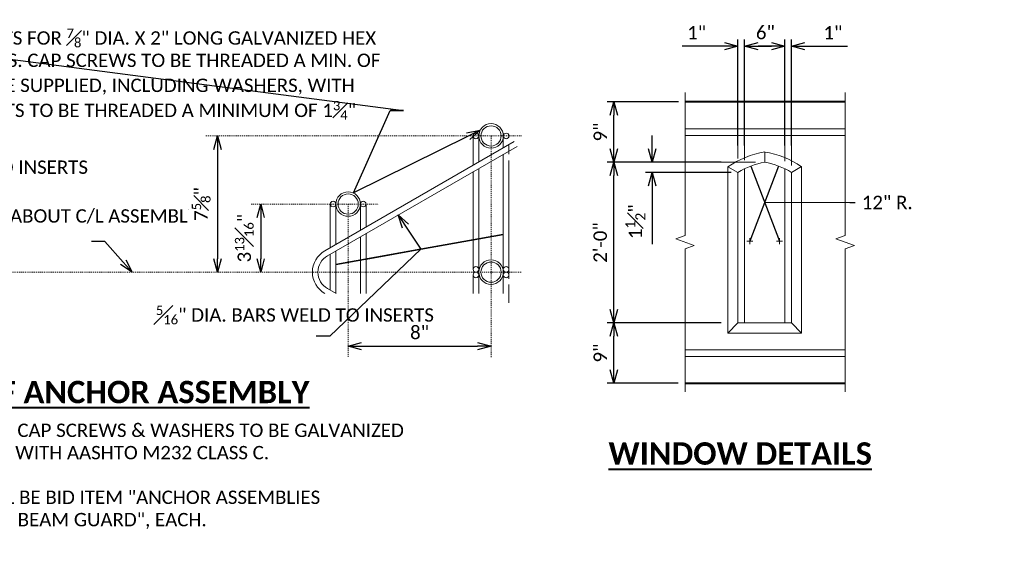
# Model space of a CAD drawing. Extents: x -1708 to -1092, y -2669 to -2413.
# Tile 9 of 20: x -1555 to -1445, y -2597 to -2538. Entities that reach past the tile are written whole.
import ezdxf
from ezdxf import colors
from ezdxf.entities.mleader import LeaderData, LeaderLine
from ezdxf.math import Vec2, Vec3

# ---------------------------------------------------------------- set-up
doc = ezdxf.new("R2010")
doc.units = 0
doc.header["$MEASUREMENT"] = 0
doc.linetypes.add('Wisdot4', pattern=[0.28125, 0.125, -0.0625, 0.03125, -0.0625])
for name, color, linetype, lineweight in [('B_ANNO_BREAK', 7, 'Continuous', 18), ('B_ANNO_DIM', 7, 'Continuous', 18), ('B_ANNO_SYMB', 7, 'Continuous', 18), ('B_ANNO_TEXT', 7, 'Continuous', 18), ('B_ANNO_TEXT_TITLE', 7, 'Continuous', 40), ('B_CNTR', 1, 'Wisdot4', 18), ('B_CONC_PPT', 12, 'Continuous', 40), ('B_CONC_SDWLK', 14, 'Continuous', 40), ('B_DETAIL', 7, 'Continuous', 18), ('B_STEEL', 92, 'Continuous', 18)]:
    doc.layers.add(name, color=color, linetype=linetype, lineweight=lineweight)
doc.styles.add('Annotative', font='calibri.ttf', dxfattribs={"height": 0.0625})
doc.styles.get("Standard").update_dxf_attribs({"font": 'calibri.ttf'})
doc.styles.add('Title', font='calibrib.ttf', dxfattribs={"height": 0.125})
doc.dimstyles.new('Annotative', dxfattribs={"dimscale": 0, "dimtxt": 0.0625, "dimasz": 0.0625, "dimexe": 0.03125, "dimexo": 0.03125, "dimgap": 0.03125, "dimtad": 1, "dimdec": 3, "dimzin": 3, "dimdsep": 46, "dimlunit": 4, "dimtxsty": 'Standard', "dimblk": 'OPEN30', "dimcen": 0.03125, "dimaunit": 1, "dimadec": 0, "dimazin": 3, "dimtfac": 0.75, "dimtdec": 3, "dimtofl": 0, "dimtmove": 0, "dimatfit": 3, "dimldrblk": 'OPEN30', "dimfxl": 1, "dimtfill": 1, "dimfrac": 1, "dimtolj": 1, "dimtzin": 0, "dimarcsym": 0})

# ---------------------------------------------------------------- blocks, each defined once
blk = doc.blocks.new('_Open30')
at = {"color": 0, "linetype": 'ByBlock', "lineweight": -2}
for p, q in [((-1, 0.268), (0, 0)), ((0, 0), (-1, -0.268)), ((0, 0), (-1, 0))]:
    blk.add_line(p, q, dxfattribs=at)
blk = doc.blocks.new('*D159')
at = {"layer": 'B_ANNO_DIM', "color": 0, "lineweight": -2, "transparency": 16777216}
blk.add_line((191.75, 94.94), (204.75, 94.94), dxfattribs=at)
at = {"layer": 'Defpoints', "color": 0, "transparency": 16777216}
for p in [(190.25, 94.94), (206.25, 94.94), (206.25, 94.94)]:
    blk.add_point(p, dxfattribs=at)
at = {"layer": 'B_ANNO_DIM', "color": 0, "lineweight": -2, "transparency": 16777216, "xscale": 1.5, "yscale": 1.5, "zscale": 1.5, "rotation": 180}
blk.add_blockref('_Open30', (190.25, 94.94), dxfattribs=at)
at = {"layer": 'B_ANNO_DIM', "color": 0, "lineweight": -2, "transparency": 16777216, "xscale": 1.5, "yscale": 1.5, "zscale": 1.5}
blk.add_blockref('_Open30', (206.25, 94.94), dxfattribs=at)
at = {"layer": 'B_ANNO_DIM', "color": 0, "transparency": 16777216, "insert": (198.25, 96.46), "char_height": 1.5, "attachment_point": 5, "bg_fill": 3, "box_fill_scale": 1.25, "bg_fill_color": 256, "bg_fill_true_color": 13158600, "bg_fill_transparency": 0}
blk.add_mtext('\\A1;8"', dxfattribs=at)
blk = doc.blocks.new('*D156')
at = {"layer": 'B_ANNO_DIM', "color": 0, "lineweight": -2, "transparency": 16777216}
blk.add_line((175.62, 116.97), (175.62, 104.72), dxfattribs=at)
at = {"layer": 'Defpoints', "color": 0, "transparency": 16777216}
for p in [(175.62, 118.47), (175.62, 103.22), (175.62, 103.22)]:
    blk.add_point(p, dxfattribs=at)
at = {"layer": 'B_ANNO_DIM', "color": 0, "lineweight": -2, "transparency": 16777216, "xscale": 1.5, "yscale": 1.5, "zscale": 1.5}
for p, rotation in [((175.62, 118.47), 90), ((175.62, 103.22), 270)]:
    blk.add_blockref('_Open30', p, dxfattribs=dict(at, rotation=rotation))
at = {"layer": 'B_ANNO_DIM', "color": 0, "transparency": 16777216, "insert": (173.79, 110.85), "char_height": 1.5, "attachment_point": 5, "rotation": 90, "bg_fill": 3, "box_fill_scale": 1.25, "bg_fill_color": 256, "bg_fill_true_color": 13158600, "bg_fill_transparency": 0}
blk.add_mtext('\\A1;7{\\H0.7x;\\S5#8;}"', dxfattribs=at)
blk = doc.blocks.new('*D157')
at = {"layer": 'B_ANNO_DIM', "color": 0, "lineweight": -2, "transparency": 16777216}
blk.add_line((180.46, 109.35), (180.46, 104.72), dxfattribs=at)
at = {"layer": 'B_ANNO_DIM', "color": 0, "lineweight": -2, "transparency": 16777216, "xscale": 1.5, "yscale": 1.5, "zscale": 1.5}
for p, rotation in [((180.46, 110.85), 90), ((180.46, 103.22), 270)]:
    blk.add_blockref('_Open30', p, dxfattribs=dict(at, rotation=rotation))
at = {"layer": 'B_ANNO_DIM', "color": 0, "transparency": 16777216, "insert": (178.62, 107.03), "char_height": 1.5, "attachment_point": 5, "rotation": 90, "bg_fill": 3, "box_fill_scale": 1.25, "bg_fill_color": 256, "bg_fill_true_color": 13158600, "bg_fill_transparency": 0}
blk.add_mtext('\\A1;3{\\H0.7x;\\S13#16;}"', dxfattribs=at)
at = {"layer": 'Defpoints', "color": 0, "transparency": 16777216}
for p in [(180.46, 110.85), (180.46, 103.22), (180.46, 103.22)]:
    blk.add_point(p, dxfattribs=at)
blk = doc.blocks.new('*D71')
at = {"layer": 'B_ANNO_DIM', "color": 0, "lineweight": -2, "transparency": 16777216}
for p, q in [((234.65, 117.41), (234.65, 129.28)), ((239.15, 117.41), (239.15, 129.28)), ((236.15, 128.53), (237.65, 128.53))]:
    blk.add_line(p, q, dxfattribs=at)
at = {"layer": 'Defpoints', "color": 0, "transparency": 16777216}
for p in [(239.15, 128.53), (234.65, 116.66), (239.15, 116.66)]:
    blk.add_point(p, dxfattribs=at)
at = {"layer": 'B_ANNO_DIM', "color": 0, "lineweight": -2, "transparency": 16777216, "xscale": 1.5, "yscale": 1.5, "zscale": 1.5, "rotation": 180}
blk.add_blockref('_Open30', (234.65, 128.53), dxfattribs=at)
at = {"layer": 'B_ANNO_DIM', "color": 0, "lineweight": -2, "transparency": 16777216, "xscale": 1.5, "yscale": 1.5, "zscale": 1.5}
blk.add_blockref('_Open30', (239.15, 128.53), dxfattribs=at)
at = {"layer": 'B_ANNO_DIM', "color": 0, "transparency": 16777216, "insert": (236.97, 130.05), "char_height": 1.5, "attachment_point": 5}
blk.add_mtext('\\A1;6"', dxfattribs=at)
blk = doc.blocks.new('*D72')
at = {"layer": 'B_ANNO_DIM', "color": 0, "lineweight": -2, "transparency": 16777216}
for p, q in [((239.9, 117.41), (239.9, 129.28)), ((237.65, 128.53), (236.15, 128.53)), ((241.4, 128.53), (246.17, 128.53))]:
    blk.add_line(p, q, dxfattribs=at)
at = {"layer": 'Defpoints', "color": 0, "transparency": 16777216}
for p in [(239.15, 128.53), (239.9, 128.53), (239.9, 116.66)]:
    blk.add_point(p, dxfattribs=at)
at = {"layer": 'B_ANNO_DIM', "color": 0, "lineweight": -2, "transparency": 16777216, "xscale": 1.5, "yscale": 1.5, "zscale": 1.5}
blk.add_blockref('_Open30', (239.15, 128.53), dxfattribs=at)
at = {"layer": 'B_ANNO_DIM', "color": 0, "lineweight": -2, "transparency": 16777216, "xscale": 1.5, "yscale": 1.5, "zscale": 1.5, "rotation": 180}
blk.add_blockref('_Open30', (239.9, 128.53), dxfattribs=at)
at = {"layer": 'B_ANNO_DIM', "color": 0, "transparency": 16777216, "insert": (244.53, 130.03), "char_height": 1.5, "attachment_point": 5}
blk.add_mtext('\\A1;1"', dxfattribs=at)
blk = doc.blocks.new('*D73')
at = {"layer": 'B_ANNO_DIM', "color": 0, "lineweight": -2, "transparency": 16777216}
for p, q in [((233.9, 117.41), (233.9, 129.28)), ((232.4, 128.53), (227.64, 128.53)), ((236.15, 128.53), (237.65, 128.53))]:
    blk.add_line(p, q, dxfattribs=at)
at = {"layer": 'Defpoints', "color": 0, "transparency": 16777216}
for p in [(233.9, 128.53), (234.65, 128.53), (233.9, 116.66)]:
    blk.add_point(p, dxfattribs=at)
at = {"layer": 'B_ANNO_DIM', "color": 0, "lineweight": -2, "transparency": 16777216, "xscale": 1.5, "yscale": 1.5, "zscale": 1.5}
blk.add_blockref('_Open30', (233.9, 128.53), dxfattribs=at)
at = {"layer": 'B_ANNO_DIM', "color": 0, "lineweight": -2, "transparency": 16777216, "xscale": 1.5, "yscale": 1.5, "zscale": 1.5, "rotation": 180}
blk.add_blockref('_Open30', (234.65, 128.53), dxfattribs=at)
at = {"layer": 'B_ANNO_DIM', "color": 0, "transparency": 16777216, "insert": (229.27, 130.03), "char_height": 1.5, "attachment_point": 5}
blk.add_mtext('\\A1;1"', dxfattribs=at)
blk = doc.blocks.new('*D74')
at = {"layer": 'B_ANNO_DIM', "color": 0, "lineweight": -2, "transparency": 16777216}
for p, q in [((220, 92.29), (220, 96.04)), ((227.2, 90.79), (219.25, 90.79))]:
    blk.add_line(p, q, dxfattribs=at)
at = {"layer": 'Defpoints', "color": 0, "transparency": 16777216}
for p in [(220, 97.54), (220, 97.54), (227.95, 90.79)]:
    blk.add_point(p, dxfattribs=at)
at = {"layer": 'B_ANNO_DIM', "color": 0, "lineweight": -2, "transparency": 16777216, "xscale": 1.5, "yscale": 1.5, "zscale": 1.5}
for p, rotation in [((220, 97.54), 90), ((220, 90.79), 270)]:
    blk.add_blockref('_Open30', p, dxfattribs=dict(at, rotation=rotation))
at = {"layer": 'B_ANNO_DIM', "color": 0, "transparency": 16777216, "insert": (218.48, 94.16), "char_height": 1.5, "attachment_point": 5, "rotation": 90, "bg_fill": 3, "box_fill_scale": 1.25, "bg_fill_color": 256, "bg_fill_true_color": 13158600, "bg_fill_transparency": 0}
blk.add_mtext('\\A1;9"', dxfattribs=at)
blk = doc.blocks.new('*D75')
at = {"layer": 'B_ANNO_DIM', "color": 0, "lineweight": -2, "transparency": 16777216}
for p, q in [((232.02, 115.54), (219.25, 115.54)), ((220, 99.04), (220, 114.04)), ((232.02, 97.54), (219.25, 97.54))]:
    blk.add_line(p, q, dxfattribs=at)
at = {"layer": 'Defpoints', "color": 0, "transparency": 16777216}
for p in [(220, 115.54), (232.77, 115.54), (232.77, 97.54)]:
    blk.add_point(p, dxfattribs=at)
at = {"layer": 'B_ANNO_DIM', "color": 0, "lineweight": -2, "transparency": 16777216, "xscale": 1.5, "yscale": 1.5, "zscale": 1.5}
for p, rotation in [((220, 115.54), 90), ((220, 97.54), 270)]:
    blk.add_blockref('_Open30', p, dxfattribs=dict(at, rotation=rotation))
at = {"layer": 'B_ANNO_DIM', "color": 0, "transparency": 16777216, "insert": (218.48, 106.54), "char_height": 1.5, "attachment_point": 5, "rotation": 90, "bg_fill": 3, "box_fill_scale": 1.25, "bg_fill_color": 256, "bg_fill_true_color": 13158600, "bg_fill_transparency": 0}
blk.add_mtext('\\A1;2\'-0"', dxfattribs=at)
blk = doc.blocks.new('*D76')
at = {"layer": 'B_ANNO_DIM', "color": 0, "lineweight": -2, "transparency": 16777216}
for p, q in [((227.23, 122.29), (219.25, 122.29)), ((220, 117.04), (220, 120.79))]:
    blk.add_line(p, q, dxfattribs=at)
at = {"layer": 'Defpoints', "color": 0, "transparency": 16777216}
for p in [(220, 122.29), (227.98, 122.29), (220, 115.54)]:
    blk.add_point(p, dxfattribs=at)
at = {"layer": 'B_ANNO_DIM', "color": 0, "lineweight": -2, "transparency": 16777216, "xscale": 1.5, "yscale": 1.5, "zscale": 1.5}
for p, rotation in [((220, 122.29), 90), ((220, 115.54), 270)]:
    blk.add_blockref('_Open30', p, dxfattribs=dict(at, rotation=rotation))
at = {"layer": 'B_ANNO_DIM', "color": 0, "transparency": 16777216, "insert": (218.48, 118.91), "char_height": 1.5, "attachment_point": 5, "rotation": 90, "bg_fill": 3, "box_fill_scale": 1.25, "bg_fill_color": 256, "bg_fill_true_color": 13158600, "bg_fill_transparency": 0}
blk.add_mtext('\\A1;9"', dxfattribs=at)
blk = doc.blocks.new('AnonymousCell14')
at = {"layer": 'B_ANNO_SYMB'}
for p, q in [((-0.338, 0), (0.338, 0)), ((0, -0.338), (0, 0.338))]:
    blk.add_line(p, q, dxfattribs=at)
blk = doc.blocks.new('*D230')
at = {"layer": 'B_ANNO_DIM', "color": 0, "lineweight": -2, "transparency": 16777216}
for p, q in [((224.29, 117.04), (224.29, 118.54)), ((233.15, 114.4), (223.54, 114.4)), ((224.29, 112.9), (224.29, 106.34))]:
    blk.add_line(p, q, dxfattribs=at)
at = {"layer": 'Defpoints', "color": 0, "transparency": 16777216}
for p in [(224.29, 115.54), (224.29, 115.54), (233.9, 114.4)]:
    blk.add_point(p, dxfattribs=at)
at = {"layer": 'B_ANNO_DIM', "color": 0, "lineweight": -2, "transparency": 16777216, "xscale": 1.5, "yscale": 1.5, "zscale": 1.5}
for p, rotation in [((224.29, 115.54), 270), ((224.29, 114.4), 90)]:
    blk.add_blockref('_Open30', p, dxfattribs=dict(at, rotation=rotation))
at = {"layer": 'B_ANNO_DIM', "color": 0, "transparency": 16777216, "insert": (222.41, 108.87), "char_height": 1.5, "attachment_point": 5, "rotation": 90, "bg_fill": 3, "box_fill_scale": 1.25, "bg_fill_color": 256, "bg_fill_true_color": 13158600, "bg_fill_transparency": 0}
blk.add_mtext('\\A1;1{\\H0.75x;\\S1#2;}"', dxfattribs=at)
blk = doc.blocks.new('_None')
blk = doc.blocks.new('Window type A')
at = {"layer": 'B_DETAIL'}
for p, q in [((0, 19.13), (0, 20.27)), ((-4.12, 0), (-4.12, 18.61)), ((-4.12, 18.61), (-3, 17.99)), ((-3, 1.13), (-3, 17.99)), ((-2.25, 1.13), (-2.25, 18.39)), ((2.25, 1.13), (2.25, 18.39)), ((3, 17.99), (4.12, 18.63)), ((3, 1.13), (3, 17.99)), ((4.12, 0), (4.12, 18.63)), ((-3, 1.13), (-4.12, 0)), ((-3, 1.13), (3, 1.13)), ((3, 1.13), (4.12, 0)), ((-4.12, 0), (4.12, 0))]:
    blk.add_line(p, q, dxfattribs=at)
for centre, radius, start, end in [((1.63, 10.28), 10.12, 99.2338, 124.6212), ((-1.59, 10.27), 10.12, 55.6414, 80.9532), ((1.65, 10.28), 9, 100.53, 121.0685), ((-1.64, 10.28), 9, 58.9287, 79.47)]:
    blk.add_arc(centre, radius, start, end, dxfattribs=at)
blk = doc.blocks.new('INS_RAILTEX_BASE')
at = {"layer": 'B_ANNO_BREAK', "flags": 128}
blk.add_lwpolyline([(245.90041, 89.80515), (245.90041, 105.81655), (246.93136, 106.19179), (244.86947, 106.94225), (245.90041, 107.31749), (245.90041, 123.32475)], dxfattribs=at)
at = {"layer": 'B_CNTR'}
for p, q in [((174.32245, 118.47121), (209.65295, 118.47121)), ((206.25195, 118.47521), (206.25195, 93.64121)), ((179.39993, 110.84721), (193.65295, 110.84721)), ((190.25195, 110.85121), (190.25195, 93.64121)), ((115.78903, 103.22121), (209.65295, 103.22121))]:
    blk.add_line(p, q, dxfattribs=at)
at = {"layer": 'B_STEEL'}
for p, q in [((204.25195, 118.47521), (204.25195, 115.19321)), ((204.87595, 118.47521), (204.87595, 115.55321)), ((207.62795, 118.47521), (207.62795, 117.14121)), ((208.25195, 117.42051), (208.25195, 116.44651)), ((207.62795, 116.42121), (207.62795, 103.53321)), ((204.87595, 114.83321), (204.87595, 103.22521)), ((208.25195, 115.72651), (208.25195, 102.47851)), ((204.25195, 114.47321), (204.25195, 103.53321)), ((188.25195, 110.85121), (188.25195, 105.96321)), ((188.87595, 110.85121), (188.87595, 106.32321)), ((191.62795, 110.85121), (191.62795, 107.91121)), ((192.25195, 110.85121), (192.25195, 108.27121)), ((191.62795, 107.19121), (191.62795, 100.82621)), ((192.25195, 107.55121), (192.25195, 100.82621)), ((188.25195, 105.24321), (188.25195, 101.19921)), ((188.87595, 105.60321), (188.87595, 100.83921)), ((204.25195, 100.82621), (204.25195, 102.90921)), ((204.87595, 100.82621), (204.87595, 103.21721)), ((207.62795, 100.82621), (207.62795, 102.90921)), ((208.25195, 99.77151), (208.25195, 101.85451))]:
    blk.add_line(p, q, dxfattribs=at)
for points in [[(208.85995, 117.85121), (187.65125, 105.61661, 0.584036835), (187.65125, 100.82621)], [(209.17195, 117.31121), (187.93995, 105.06321, 0.57740476), (187.93995, 101.37921), (188.89895, 100.82621)]]:
    blk.add_lwpolyline(points, format="xyb", dxfattribs=at)
for centre, radius in [((206.25237, 118.47541), 1.375), ((206.25237, 118.47541), 1.1326), ((204.56437, 118.47541), 0.312), ((207.94037, 118.47541), 0.312), ((190.25237, 110.85141), 1.375), ((190.25237, 110.85141), 1.1326), ((188.56437, 110.85141), 0.312), ((191.94037, 110.85141), 0.312), ((204.56437, 103.53341), 0.312), ((206.25237, 103.22541), 1.375), ((206.25237, 103.22541), 1.1326), ((207.94037, 103.53341), 0.312), ((204.56437, 102.90941), 0.312), ((207.94037, 102.90941), 0.312)]:
    blk.add_circle(centre, radius, dxfattribs=at)
at = {"layer": 'B_ANNO_DIM', "style": 'Annotative'}
for tag, p in [('DIM1', (122.39297, 248.32765)), ('DIM2', (181.84962, 248.31564)), ('DIM3', (241.29553, 248.31084))]:
    blk.add_attdef(tag, p, '', height=1.5, dxfattribs=at)
at = {"layer": 'B_ANNO_TEXT', "insert": (136.4691, 86.26485), "char_height": 1.5, "attachment_point": 1, "style": 'Annotative'}
blk.add_mtext('NOTE: HEX HEAD CAP SCREWS & WASHERS TO BE GALVANIZED \\PIN ACCORDANCE WITH AASHTO M232 CLASS C.\\P \\PASSEMBLY SHALL BE BID ITEM "ANCHOR ASSEMBLIES \\PFOR STEEL PLATE BEAM GUARD", EACH.', dxfattribs=at)
at = {"layer": 'B_ANNO_TEXT', "style": 'Annotative'}
for tag, p in [('#BR1', (319.3046, 131.68599)), ('#BR2', (319.3411, 128.83073)), ('#BR3', (319.32202, 125.98681)), ('BL1', (328.84894, 125.99411)), ('#BR4', (319.31023, 123.13931)), ('BL2', (328.87159, 123.14493)), ('#BR5', (319.31477, 120.2932)), ('#BR6', (319.28743, 117.44995)), ('BL3', (328.85669, 117.46079)), ('#BR7', (319.33112, 114.60264)), ('BL4', (328.86463, 114.61886))]:
    blk.add_attdef(tag, p, '', height=1.5, dxfattribs=at)
at = {"layer": 'B_ANNO_TEXT_TITLE', "linetype": 'Continuous', "lineweight": 40, "char_height": 2.5, "attachment_point": 1, "line_spacing_factor": 0.8, "style": 'Title', "bg_fill": 3, "box_fill_scale": 1.5, "bg_fill_color": 255, "bg_fill_transparency": 0}
for s, insert in [('{\\LDETAIL OF ANCHOR ASSEMBLY}', (136.56995, 91.05374)), ('{\\LWINDOW DETAILS}', (219.40277, 84.16884))]:
    blk.add_mtext(s, dxfattribs=dict(at, insert=insert))
at = {"layer": 'B_ANNO_DIM'}
dim = blk.add_linear_dim(base=(233.90041, 128.53154), p1=(234.65041, 128.53154), p2=(233.90041, 116.66061), angle=180, dimstyle='Annotative', override={"dimlfac": 1.333, "dimtfill": 0}, dxfattribs=at)
dim.commit()
dim.dimension.update_dxf_attribs({"geometry": '*D73', "text_midpoint": (229.26772, 128.53154), "dimtype": 128})
for base, p1, p2, picture, middle in [((239.1504140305, 128.5315432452), (234.6504140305, 116.6606052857), (239.1504140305, 116.6606052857), '*D71', (236.9696671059, 128.5315432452)), ((239.90041, 128.53154), (239.15041, 128.53154), (239.90041, 116.66061), '*D72', (244.53311, 128.53154))]:
    dim = blk.add_linear_dim(base=base, p1=p1, p2=p2, dimstyle='Annotative', override={"dimlfac": 1.333, "dimtfill": 0}, dxfattribs=at)
    dim.commit()
    dim.dimension.update_dxf_attribs({"geometry": picture, "text_midpoint": middle, "dimtype": 128})
ml = blk.add_multileader_mtext('Standard', dxfattribs=at)
ml.set_content('OPTIONAL CONSTRUCTION JOINTS IN THE\\PPARAPETS MAY BE USED. RUN BAR REINF.\\PTHRU THE JOINT. LAP LONGIT. BARS A MIN.\\POF 1\'-9" (#5 BARS), 2\'-7" (#7 BARS)', color=256)
ml.set_leader_properties()
ml.set_arrow_properties(name='OPEN30')
ml.build(insert=Vec2(0, 0))
ml.multileader.update_dxf_attribs({"text_right_attachment_type": 3, "dogleg_length": 0.0625, "arrow_head_size": 1.5, "scale": 24})
ctx = ml.context
ctx.base_point, ctx.scale, ctx.char_height, ctx.arrow_head_size, ctx.landing_gap_size, ctx.plane_origin = Vec3(219.01711, 170.98294), 24, 1.5, 1.5, 0.75, Vec3(213.46375, 149.34977)
ctx.right_attachment = 3
notes = []
notes.append((ctx, [(0, (1, 1, 0), (217.51711, 170.98294), (1, 0), 1.5, [(1, [(213.46375, 149.34977), (217.51711, 149.34977), (217.51711, 170.98294), (185.79975, 149.34977), (217.51711, 149.34977)], 0, [])])]))
ctx.mtext.insert, ctx.mtext.flow_direction = Vec3(219.76711, 171.93197), 5
ml = blk.add_multileader_mtext('Standard', dxfattribs=at)
ml.set_content('\\A1;{\\H0.7x;\\S5#16;}" DIA. BARS WELD TO INSERTS', color=256)
ml.set_leader_properties()
ml.set_arrow_properties(name='OPEN30')
ml.build(insert=Vec2(0, 0))
ml.multileader.update_dxf_attribs({"text_right_attachment_type": 3, "dogleg_length": 0.0625, "arrow_head_size": 1.5, "scale": 24})
ctx = ml.context
ctx.base_point, ctx.scale, ctx.char_height, ctx.arrow_head_size, ctx.landing_gap_size, ctx.plane_origin = Vec3(129.23846, 115.26621), 24, 1.5, 1.5, 0.75, Vec3(121.64937, 118.16321)
ctx.right_attachment = 3
notes.append((ctx, [(0, (1, 1, 0), (127.73846, 115.26621), (1, 0), 1.5, [(1, [(121.64937, 118.16321), (124.1228, 115.26621), (119.89395, 112.84566), (124.1228, 115.26621)], 0, [])])]))
ctx.mtext.insert, ctx.mtext.width, ctx.mtext.flow_direction = Vec3(129.98846, 116.02717), 19.028217, 5
ml = blk.add_multileader_mtext('Standard', dxfattribs=at)
ml.set_content('SYM. ABOUT C/L ASSEMBLY', color=256)
ml.set_leader_properties()
ml.set_arrow_properties(name='OPEN30')
ml.build(insert=Vec2(0, 0))
ml.multileader.update_dxf_attribs({"text_right_attachment_type": 3, "dogleg_length": 0.0625, "arrow_head_size": 1.5, "scale": 24})
ctx = ml.context
ctx.base_point, ctx.scale, ctx.char_height, ctx.arrow_head_size, ctx.landing_gap_size, ctx.plane_origin = Vec3(146.31058, 109.35416), 24, 1.5, 1.5, 0.75, Vec3(167.22153, 103.22121)
ctx.right_attachment = 3
notes.append((ctx, [(0, (1, 1, 0), (163.00558, 106.64301), (-1, 0), 1.5, [(0, [(166.05154, 103.22121)], 0, [])])]))
ctx.mtext.insert, ctx.mtext.width, ctx.mtext.flow_direction = Vec3(147.06058, 110.26628), 14.7286918, 5
ml = blk.add_multileader_mtext('Standard', dxfattribs=at)
ml.set_content('\\A1;{\\H0.7x;\\S5#16;}" DIA. BARS WELD TO INSERTS', color=256)
ml.set_leader_properties()
ml.set_arrow_properties(name='OPEN30')
ml.build(insert=Vec2(0, 0))
ml.multileader.update_dxf_attribs({"text_right_attachment_type": 3, "dogleg_length": 0.0625, "arrow_head_size": 1.5, "scale": 24})
ctx = ml.context
ctx.base_point, ctx.scale, ctx.char_height, ctx.arrow_head_size, ctx.landing_gap_size, ctx.plane_origin = Vec3(167.97487, 98.71675), 24, 1.5, 1.5, 0.75, Vec3(195.84876, 109.62553)
ctx.right_attachment = 3
notes.append((ctx, [(0, (1, 1, 0), (188.18795, 96.06621), (-1, 0), 1.5, [(4, [(195.84876, 109.62553), (198.40852, 105.78994), (188.87595, 104.09066), (198.40852, 105.78994), (192.25195, 104.69247), (198.40852, 105.78994), (207.62795, 107.43338), (198.40852, 105.78994), (204.25195, 106.83158), (198.40852, 105.78994)], 0, [])])]))
ctx.mtext.insert, ctx.mtext.width, ctx.mtext.flow_direction = Vec3(168.72487, 99.47771), 18.4366308, 5
ml = blk.add_multileader_mtext('Standard', dxfattribs=at)
ml.set_content('FACE OF CONCRETE', color=256)
ml.set_leader_properties()
ml.set_arrow_properties(name='OPEN30')
ml.build(insert=Vec2(0, 0))
ml.multileader.update_dxf_attribs({"text_right_attachment_type": 3, "dogleg_length": 0.0625, "arrow_head_size": 1.5, "scale": 24})
ctx = ml.context
ctx.base_point, ctx.scale, ctx.char_height, ctx.arrow_head_size, ctx.landing_gap_size, ctx.plane_origin = Vec3(133.14595, 96.90942), 24, 1.5, 1.5, 0.75, Vec3(128.64595, 96.97595)
ctx.right_attachment = 3
notes.append((ctx, [(0, (1, 1, 0), (131.64595, 96.90942), (1, 0), 1.5, [(0, [(128.64595, 96.90942)], 0, [])])]))
ctx.mtext.insert, ctx.mtext.width, ctx.mtext.flow_direction = Vec3(133.89595, 97.67038), 9.1148893, 5
for ctx, leaders in notes:
    for number, flags, end, landing, length, lines in leaders:
        leader = LeaderData()
        leader.index, (leader.has_last_leader_line, leader.has_dogleg_vector, leader.attachment_direction) = number, flags
        leader.last_leader_point, leader.dogleg_vector, leader.dogleg_length = Vec3(end), Vec3(landing), length
        for number, points, colour, breaks in lines:
            line = LeaderLine()
            line.index, line.vertices, line.color, line.breaks = number, Vec3.list(points), colors.encode_raw_color(colour), breaks
            leader.lines.append(line)
        ctx.leaders.append(leader)
for base, p1, p2, text, picture, middle in [((175.61516, 103.22121), (175.61516, 118.47121), (175.61516, 103.22121), '7{\\H0.7x;\\S5#8;}"', '*D156', (173.79352, 110.84621)), ((180.45737, 103.22121), (180.45737, 110.84721), (180.45737, 103.22121), '3{\\H0.7x;\\S13#16;}"', '*D157', (178.62096, 107.03421))]:
    dim = blk.add_linear_dim(base=base, p1=p1, p2=p2, angle=90, text=text, dimstyle='Annotative', override={"dimscale": 0, "dimtix": 0, "dimtofl": 0, "dimtmove": 0, "dimatfit": 3}, dxfattribs=at)
    dim.commit()
    dim.dimension.update_dxf_attribs({"geometry": picture, "text_midpoint": middle})
ml = blk.add_multileader_mtext('Standard', dxfattribs=at)
ml.set_content('END OF INSERT TO BE CLOSED', color=256)
ml.set_leader_properties()
ml.set_arrow_properties(name='OPEN30')
ml.build(insert=Vec2(0, 0))
ml.multileader.update_dxf_attribs({"text_right_attachment_type": 3, "dogleg_length": 0.0625, "arrow_head_size": 1.5, "scale": 24})
ctx = ml.context
ctx.base_point, ctx.scale, ctx.char_height, ctx.arrow_head_size, ctx.landing_gap_size, ctx.plane_origin = Vec3(116.85722, 89.50694), 24, 1.5, 1.5, 0.75, Vec3(124.64595, 101.84521)
ctx.right_attachment = 3
notes = []
notes.append((ctx, [(0, (1, 1, 0), (115.35722, 89.50694), (1, 0), 1.5, [(0, [(124.64595, 101.84521)], 0, [])])]))
ctx.mtext.insert, ctx.mtext.width, ctx.mtext.flow_direction = Vec3(117.60722, 90.2679), 17.0887029, 5
for ctx, leaders in notes:
    for number, flags, end, landing, length, lines in leaders:
        leader = LeaderData()
        leader.index, (leader.has_last_leader_line, leader.has_dogleg_vector, leader.attachment_direction) = number, flags
        leader.last_leader_point, leader.dogleg_vector, leader.dogleg_length = Vec3(end), Vec3(landing), length
        for number, points, colour, breaks in lines:
            line = LeaderLine()
            line.index, line.vertices, line.color, line.breaks = number, Vec3.list(points), colors.encode_raw_color(colour), breaks
            leader.lines.append(line)
        ctx.leaders.append(leader)
dim = blk.add_linear_dim(base=(206.25195, 94.93727), p1=(190.25195, 94.93727), p2=(206.25195, 94.93727), text='8"', dimstyle='Annotative', override={"dimscale": 0, "dimtix": 0, "dimtofl": 0, "dimtmove": 0, "dimatfit": 3}, dxfattribs=at)
dim.commit()
dim.dimension.update_dxf_attribs({"geometry": '*D159', "text_midpoint": (198.25195, 96.45573)})
dim = blk.add_linear_dim(base=(220.00001, 97.53861), p1=(227.95441, 90.78861), p2=(220.00001, 97.53861), angle=90, dimstyle='Annotative', override={"dimlfac": 1.333}, dxfattribs=at)
dim.commit()
dim.dimension.update_dxf_attribs({"geometry": '*D74', "text_midpoint": (218.48155, 94.16361)})
at = {"layer": 'B_CONC_SDWLK'}
blk.add_line((227.97241, 90.78861), (245.90041, 90.78861), dxfattribs=at)
at = {"layer": 'B_DETAIL'}
for p, q in [((227.97241, 94.53861), (245.90041, 94.53861)), ((227.97241, 93.78861), (245.90041, 93.78861))]:
    blk.add_line(p, q, dxfattribs=at)
at = {"layer": 'B_ANNO_DIM'}
dim = blk.add_linear_dim(base=(220.00001, 115.53861), p1=(232.77241, 97.53861), p2=(232.77241, 115.53861), angle=90, dimstyle='Annotative', override={"dimlfac": 1.333}, dxfattribs=at)
dim.commit()
dim.dimension.update_dxf_attribs({"geometry": '*D75', "text_midpoint": (218.48155, 106.53861)})
ml = blk.add_multileader_mtext('Standard', dxfattribs=at)
ml.set_content('\\A1;{\\C256;THREADED INSERTS FOR \\H0.7x;\\S7#8;\\H1.42857x;" DIA. X 2" LONG GALVANIZED HEX\\PHEAD CAP SCREWS. CAP SCREWS TO BE THREADED A MIN. OF\\P1\\H0.7x;\\S7#8;\\H1.42857x;" AND SHALL BE SUPPLIED, INCLUDING WASHERS, WITH\\PASSEMBLY. INSERTS TO BE THREADED A MINIMUM OF 1\\H0.7x;\\S3#4;\\H1.42857x;"}', color=256)
ml.set_leader_properties()
ml.set_arrow_properties(name='OPEN30')
ml.build(insert=Vec2(0, 0))
ml.multileader.update_dxf_attribs({"text_right_attachment_type": 3, "dogleg_length": 0.0625, "arrow_head_size": 1.5, "scale": 24})
ctx = ml.context
ctx.base_point, ctx.scale, ctx.char_height, ctx.arrow_head_size, ctx.landing_gap_size, ctx.plane_origin = Vec3(134.32181, 129.73286), 24, 1.5, 1.5, 0.75, Vec3(126.19207, 116.7869)
ctx.right_attachment = 3
notes = []
notes.append((ctx, [(1, (1, 1, 0), (196.44483, 121.33548), (-1, 0), 1.5, [(0, [(126.64595, 119.85121), (131.80184, 129.73286)], 0, []), (2, [(205.03882, 119.12188), (190.8474, 112.09099), (194.94485, 121.33548)], 0, [])])]))
ctx.mtext.insert, ctx.mtext.flow_direction = Vec3(135.07181, 130.49382), 5
for ctx, leaders in notes:
    for number, flags, end, landing, length, lines in leaders:
        leader = LeaderData()
        leader.index, (leader.has_last_leader_line, leader.has_dogleg_vector, leader.attachment_direction) = number, flags
        leader.last_leader_point, leader.dogleg_vector, leader.dogleg_length = Vec3(end), Vec3(landing), length
        for number, points, colour, breaks in lines:
            line = LeaderLine()
            line.index, line.vertices, line.color, line.breaks = number, Vec3.list(points), colors.encode_raw_color(colour), breaks
            leader.lines.append(line)
        ctx.leaders.append(leader)
dim = blk.add_linear_dim(base=(220.00001, 122.28861), p1=(220.00001, 115.53861), p2=(227.98441, 122.28861), angle=90, dimstyle='Annotative', override={"dimlfac": 1.333}, dxfattribs=at)
dim.commit()
dim.dimension.update_dxf_attribs({"geometry": '*D76', "text_midpoint": (218.48155, 118.91361)})
at = {"layer": 'B_ANNO_BREAK', "flags": 128}
blk.add_lwpolyline([(227.97241, 89.80515), (227.97241, 105.81655), (229.00336, 106.19179), (226.94147, 106.94225), (227.97241, 107.31749), (227.97241, 123.32475)], dxfattribs=at)
at = {"layer": 'B_CONC_PPT'}
blk.add_line((245.90041, 122.28861), (227.97241, 122.28861), dxfattribs=at)
at = {"layer": 'B_DETAIL'}
for p, q in [((245.90041, 119.28861), (227.97241, 119.28861)), ((245.90041, 118.53861), (227.97241, 118.53861))]:
    blk.add_line(p, q, dxfattribs=at)
blk = doc.blocks.new('*U229')
at = {"layer": 'B_ANNO_DIM'}
for p, q in [((234.65041, 117.49875), (234.65041, 115.77995)), ((239.15041, 117.49875), (239.15041, 115.64739)), ((239.90041, 117.49875), (239.90041, 115.1515))]:
    blk.add_line(p, q, dxfattribs=at)
at = {"color": 7, "linetype": 'Continuous', "lineweight": 18}
for p in [(235.23841, 106.68861), (238.56203, 106.68861)]:
    blk.add_blockref('AnonymousCell14', p, dxfattribs=at)
at = {"layer": 'B_ANNO_DIM'}
dim = blk.add_linear_dim(base=(224.29425, 115.53861), p1=(233.90041, 114.39757), p2=(224.29425, 115.53861), angle=90, dimstyle='Annotative', override={"dimlfac": 1.333}, dxfattribs=at)
dim.commit()
dim.dimension.update_dxf_attribs({"geometry": '*D230', "text_midpoint": (224.29425, 108.87035), "dimtype": 160})
for points in [[(238.44404, 115.10484), (235.23841, 106.68861)], [(235.3564, 115.10484), (238.56203, 106.68861)]]:
    blk.add_leader(points, dimstyle='Annotative', override={"dimscale": 0, "dimgap": 0.03125, "dimtad": 0}, dxfattribs=at)
ml = blk.add_multileader_mtext('Standard', dxfattribs=at)
ml.set_content('12" R.', color=256)
ml.set_leader_properties()
ml.set_arrow_properties(name='NONE')
ml.build(insert=Vec2(0, 0))
ml.multileader.update_dxf_attribs({"text_right_attachment_type": 3, "dogleg_length": 0.0625, "arrow_head_size": 1.5, "scale": 24})
ctx = ml.context
ctx.base_point, ctx.scale, ctx.char_height, ctx.arrow_head_size, ctx.landing_gap_size, ctx.plane_origin = Vec3(247.01709, 111.02061), 24, 1.5, 1.5, 0.75, Vec3(240.87414, 111.05161)
ctx.right_attachment = 3
notes = []
notes.append((ctx, [(0, (1, 1, 0), (246.43033, 111.02061), (1, 0), 0.58676, [(0, [(236.90022, 111.05161), (246.43033, 111.02061), (246.43033, 111.02061)], 0, [])])]))
ctx.mtext.insert, ctx.mtext.flow_direction = Vec3(247.76709, 111.7758), 5
for ctx, leaders in notes:
    for number, flags, end, landing, length, lines in leaders:
        leader = LeaderData()
        leader.index, (leader.has_last_leader_line, leader.has_dogleg_vector, leader.attachment_direction) = number, flags
        leader.last_leader_point, leader.dogleg_vector, leader.dogleg_length = Vec3(end), Vec3(landing), length
        for number, points, colour, breaks in lines:
            line = LeaderLine()
            line.index, line.vertices, line.color, line.breaks = number, Vec3.list(points), colors.encode_raw_color(colour), breaks
            leader.lines.append(line)
        ctx.leaders.append(leader)
for p, q in [((233.90041, 117.49875), (233.90041, 115.94242)), ((231.90977, 115.53704), (235.84712, 115.53704))]:
    blk.add_line(p, q, dxfattribs=at)
at = {"layer": 'B_DETAIL'}
blk.add_blockref('Window type A', (236.89741, 96.41061), dxfattribs=at)

msp = doc.modelspace()

# ---------------------------------------------------------------- block references
msp.add_blockref('INS_RAILTEX_BASE', (-1708.46, -2669.16))

# ---------------------------------------------------------------- next in the draw order: block references
msp.add_blockref('*U229', (-1708.46, -2669.16))

doc.saveas('drawing.dxf')
